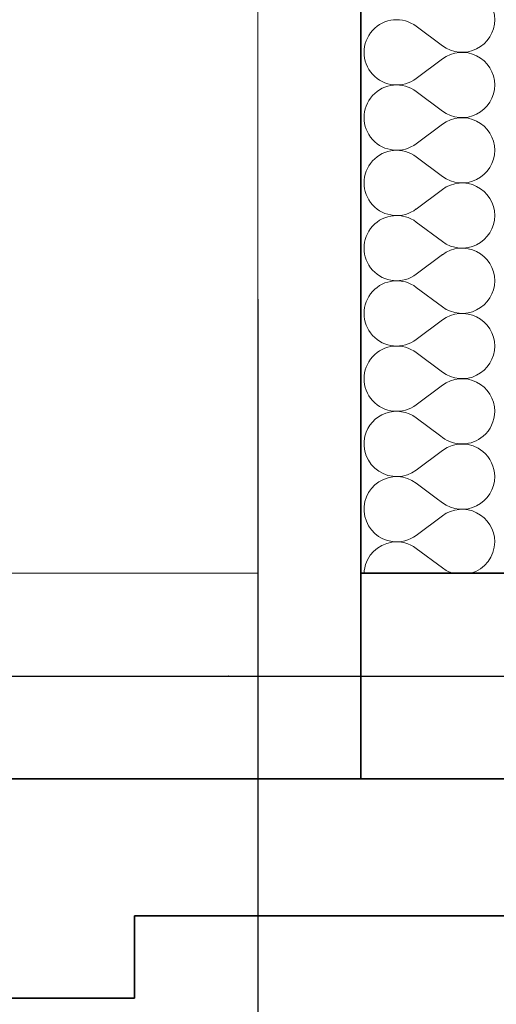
# Model space of a CAD drawing. Header units: millimetres. Extents: x -34676 to 172266, y 39940 to 476087.
# Tile 158 of 256: x 49713 to 50408, y 310116 to 311553. Entities that reach past the tile are written whole.
import ezdxf

# ---------------------------------------------------------------- set-up
doc = ezdxf.new("R2010")
doc.units = ezdxf.units.MM
doc.header["$MEASUREMENT"] = 0
doc.linetypes.add('Kropki i Kreski', pattern=[6.702778, 3.527778, -1.763889, 0, -1.411111])
for name, color, linetype in [('#podkład', 252, 'Continuous'), ('- A - ocieplenie', 7, 'Continuous'), ('- ZT- opisy', 7, 'Continuous'), ('Konstrukcja - Siatka mod', 7, 'Continuous'), ('Konstrukcja - Stropy', 7, 'Continuous'), ('Konstrukcja - Ściany zewnętrzne', 7, 'Continuous')]:
    doc.layers.add(name, color=color, linetype=linetype)

# ---------------------------------------------------------------- blocks, each defined once
blk = doc.blocks.new('ILHKGJHF')
at = {"layer": '- A - ocieplenie', "color": 252, "linetype": 'Continuous', "lineweight": 35, "ltscale": 100}
for p, q in [((49817.6, 328890.5), (49817.6, 316110.5)), ((49817.6, 316110.5), (50017.6, 316110.5)), ((51024.2, 315810.5), (49287.6, 315810.5)), ((49487.6, 315610.5), (51024.2, 315610.5)), ((49487.6, 315490.5), (49487.6, 315610.5)), ((49487.6, 315490.5), (49287.6, 315490.5))]:
    blk.add_line(p, q, dxfattribs=at)
at = {"layer": '- A - ocieplenie', "color": 252, "linetype": 'Continuous', "lineweight": 13, "ltscale": 100}
for p, q in [((49898.5, 316908.7), (49936.6, 316880.1)), ((49898.5, 316832.5), (49936.6, 316861.1)), ((49898.5, 316813.4), (49936.6, 316784.9)), ((49898.5, 316737.3), (49936.6, 316765.8)), ((49898.5, 316718.2), (49936.6, 316689.6)), ((49898.5, 316642), (49936.6, 316670.6)), ((49898.5, 316623), (49936.6, 316594.4)), ((49898.5, 316546.8), (49936.6, 316575.4)), ((49898.5, 316527.7), (49936.6, 316499.2)), ((49898.5, 316451.5), (49936.6, 316480.1)), ((49898.5, 316432.5), (49936.6, 316403.9)), ((49898.5, 316356.3), (49936.6, 316384.9)), ((49898.5, 316337.3), (49934.2, 316310.5)), ((49934.2, 316310.5), (49936.6, 316308.7)), ((49898.5, 316261.1), (49936.6, 316289.6)), ((49898.5, 316242), (49927.4, 316220.3)), ((49927.4, 316220.3), (49936.6, 316213.4)), ((49898.5, 316165.8), (49936.6, 316194.4)), ((49898.5, 316146.8), (49936.6, 316118.2))]:
    blk.add_line(p, q, dxfattribs=at)
for centre, start, end in [((49965.2, 316918.2), 0, 126.8699), ((49869.9, 316870.6), 53.1301, 306.8699), ((49965.2, 316918.2), 233.1301, 0), ((49965.2, 316823), 0, 126.8699), ((49869.9, 316775.4), 53.1301, 306.8699), ((49965.2, 316823), 233.1301, 0), ((49965.2, 316727.7), 0, 126.8699), ((49869.9, 316680.1), 53.1301, 306.8699), ((49965.2, 316727.7), 233.1301, 0), ((49965.2, 316632.5), 0, 126.8699), ((49869.9, 316584.9), 53.1301, 306.8699), ((49965.2, 316632.5), 233.1301, 0), ((49965.2, 316537.3), 0, 126.8699), ((49869.9, 316489.6), 53.1301, 306.8699), ((49965.2, 316537.3), 233.1301, 0), ((49965.2, 316442), 0, 126.8699), ((49869.9, 316394.4), 53.1301, 306.8699), ((49965.2, 316442), 233.1301, 0), ((49965.2, 316346.8), 0, 126.8699), ((49869.9, 316299.2), 53.1301, 166.2646), ((49965.2, 316346.8), 310.3094, 0), ((49869.9, 316299.2), 166.2646, 306.8699), ((49965.2, 316346.8), 233.1301, 310.3094), ((49965.2, 316251.5), 50.577, 126.8699), ((49965.2, 316251.5), 0, 50.577), ((49869.9, 316203.9), 53.1301, 262.584), ((49965.2, 316251.5), 233.1301, 0), ((49965.2, 316156.3), 0, 126.8699), ((49869.9, 316108.7), 98.5417, 171.4583), ((49869.9, 316108.7), 53.1301, 98.5417), ((49869.9, 316203.9), 262.584, 306.8699), ((49965.2, 316156.3), 285.7274, 0), ((49869.9, 316108.7), 171.4583, 177.8545), ((49965.2, 316156.3), 233.1301, 254.2726)]:
    blk.add_arc(centre, 47.6, start, end, dxfattribs=at)
at = {"layer": 'Konstrukcja - Siatka mod', "color": 252, "linetype": 'Kropki i Kreski', "lineweight": 13, "ltscale": 100}
for p, q in [((49667.6, 331696.4), (49667.6, 314731.6)), ((20180, 315960.5), (49624.6, 315960.5)), ((49624.6, 315960.5), (50624.6, 315960.5))]:
    blk.add_line(p, q, dxfattribs=at)
blk.add_point((49624.6, 315960.5), dxfattribs=at)
blk.add_point((49624.6, 315960.5), dxfattribs=at)
at = {"layer": 'Konstrukcja - Stropy', "color": 252, "linetype": 'Continuous', "lineweight": 13, "ltscale": 100}
for p, q in [((49667.6, 316110.5), (49667.6, 328590.5)), ((37597.6, 316110.5), (49667.6, 316110.5))]:
    blk.add_line(p, q, dxfattribs=at)
at = {"layer": 'Konstrukcja - Ściany zewnętrzne', "color": 252, "linetype": 'Continuous', "lineweight": 35, "ltscale": 100}
for p, q in [((49817.6, 315810.5), (49817.6, 328890.5)), ((49817.6, 316110.5), (49817.6, 315810.5)), ((51024.2, 316110.5), (49817.6, 316110.5)), ((49817.6, 315810.5), (49317.6, 315810.5)), ((49817.6, 315810.5), (51024.2, 315810.5))]:
    blk.add_line(p, q, dxfattribs=at)

msp = doc.modelspace()

# ---------------------------------------------------------------- linework, layer by layer
at = {"layer": '- ZT- opisy', "color": 7}
for p, q in [((50060.3, 311145.1), (50060.3, 310045.3)), ((50060.3, 310920.2), (50060.3, 310270.2)), ((49515.3, 310595.2), (50605.3, 310595.2))]:
    msp.add_line(p, q, dxfattribs=at)
msp.add_line((50060.3, 310636.9), (50060.3, 310326.9))

# ---------------------------------------------------------------- block references
at = {"layer": '#podkład'}
msp.add_blockref('ILHKGJHF', (392.7, -5365.3), dxfattribs=at)

doc.saveas('drawing.dxf')
